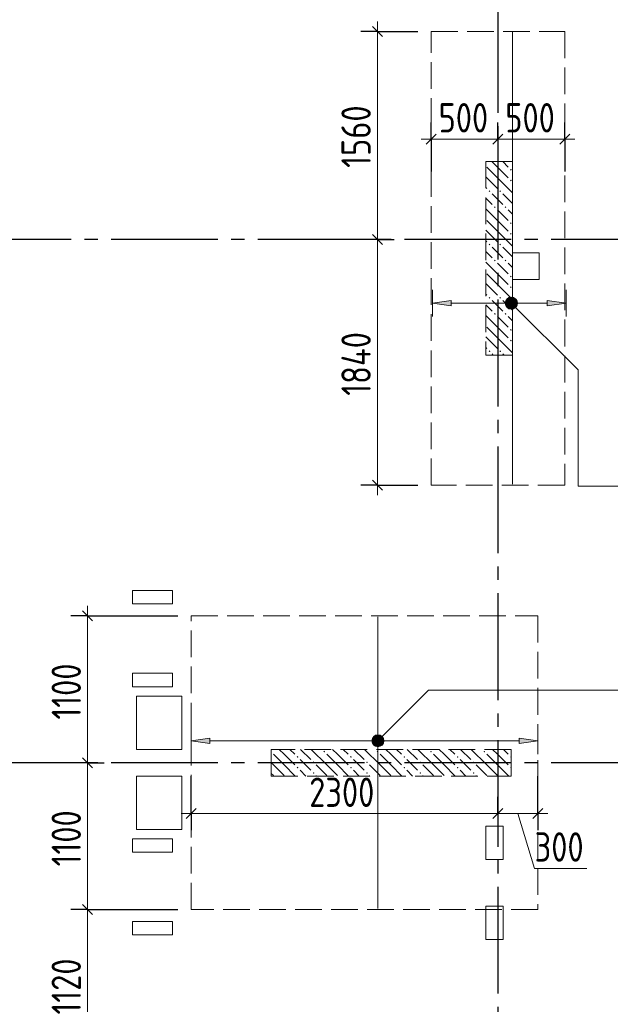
# Model space of a CAD drawing. Header units: millimetres. Extents: x 0 to 43617, y 0 to 59400.
# Tile 24 of 30: x 11037 to 15466, y 44440 to 51818. Entities that reach past the tile are written whole.
import ezdxf

# ---------------------------------------------------------------- set-up
doc = ezdxf.new("R2010")
doc.units = ezdxf.units.MM
doc.linetypes.add('______2', pattern=[270, 200, -70])
doc.linetypes.add('______5', pattern=[1100, 800, -100, 100, -100])
for name, color, linetype, lineweight in [('Standard', 7, 'Continuous', 25), ('ДОП Верх по Х', 7, 'Continuous', 25), ('ЖБ Пилон', 180, 'Continuous', 25), ('Оси', 40, '______5', 18), ('Позиционная метка номер позиции', 7, 'Continuous', 13), ('Примечания', 7, 'Continuous', 25)]:
    doc.layers.add(name, color=color, linetype=linetype, lineweight=lineweight)
doc.layers.add('ЖБ Перекрытие верхний уровень', color=7, linetype='Continuous', lineweight=25, true_color=0xe0e0ff)
doc.styles.add('GOST 2.304-81', font='txt')

msp = doc.modelspace()

# ---------------------------------------------------------------- hatches: boundary and pattern name
at = {"layer": 'ДОП Верх по Х', "linetype": 'Continuous', "lineweight": 13, "transparency": 33554687}
for points in [[(14701.8, 49712), (14715.3, 49661), (14715.3, 49725.5)], [(14715.3, 49725.5), (14734, 49655.8), (14734, 49730.8)], [(14715.3, 49725.5), (14715.3, 49661), (14734, 49655.8)], [(14734, 49730.8), (14734, 49655.8), (14752.8, 49661)], [(14734, 49730.8), (14752.8, 49661), (14752.8, 49725.5)], [(14752.8, 49725.5), (14752.8, 49661), (14766.2, 49674.5)], [(14752.8, 49725.5), (14766.2, 49674.5), (14766.2, 49712)], [(14701.8, 49674.5), (14701.8, 49712), (14696.5, 49693.3)], [(14701.8, 49712), (14701.8, 49674.5), (14715.3, 49661)], [(14766.2, 49712), (14766.2, 49674.5), (14771.5, 49693.3)], [(14994, 49673.3), (15134, 49693.3), (14994, 49713.3)], [(13691.7, 46395.8), (13691.7, 46433.3), (13686.5, 46414.6)], [(13691.7, 46433.3), (13705.2, 46382.3), (13705.2, 46446.8)], [(13691.7, 46433.3), (13691.7, 46395.8), (13705.2, 46382.3)], [(13705.2, 46446.8), (13724, 46377.1), (13724, 46452.1)], [(13705.2, 46446.8), (13705.2, 46382.3), (13724, 46377.1)], [(13724, 46452.1), (13724, 46377.1), (13742.7, 46382.3)], [(13724, 46452.1), (13742.7, 46382.3), (13742.7, 46446.8)], [(13742.7, 46446.8), (13742.7, 46382.3), (13756.2, 46395.8)], [(13742.7, 46446.8), (13756.2, 46395.8), (13756.2, 46433.3)], [(13756.2, 46433.3), (13756.2, 46395.8), (13761.5, 46414.6)], [(14784, 46394.6), (14924, 46414.6), (14784, 46434.6)]]:
    msp.add_hatch(color=7, dxfattribs=at).paths.add_polyline_path(points)
for points in [[(14274, 49673.3), (14134, 49693.3), (14274, 49713.3)], [(12464, 46394.6), (12324, 46414.6), (12464, 46434.6)]]:
    msp.add_hatch(color=7, dxfattribs=at).paths.add_polyline_path(points, flags=16)
at = {"layer": 'ЖБ Пилон', "linetype": 'Continuous', "lineweight": 18, "transparency": 33554687}
for points in [[(14714.5, 50693.1), (14721, 50699.6), (14727.5, 50693.1), (14721, 50686.6)], [(14714.5, 50613.1), (14721, 50619.6), (14727.5, 50613.1), (14721, 50606.6)], [(14554.4, 50533.1), (14560.9, 50539.6), (14567.4, 50533.1), (14560.9, 50526.6)], [(14634.5, 50533.1), (14640.9, 50539.6), (14647.4, 50533.1), (14640.9, 50526.6)], [(14594.5, 50413.1), (14601, 50419.6), (14607.5, 50413.1), (14601, 50406.6)], [(14674.5, 50413.1), (14681, 50419.6), (14687.5, 50413.1), (14681, 50406.6)], [(14714.5, 50293.1), (14721, 50299.6), (14727.5, 50293.1), (14721, 50286.6)], [(14714.5, 50213.1), (14721, 50219.6), (14727.5, 50213.1), (14721, 50206.6)], [(14554.4, 50133.1), (14560.9, 50139.6), (14567.4, 50133.1), (14560.9, 50126.6)], [(14634.5, 50133.1), (14640.9, 50139.6), (14647.4, 50133.1), (14640.9, 50126.6)], [(14594.5, 50013.1), (14601, 50019.6), (14607.5, 50013.1), (14601, 50006.6)], [(14674.5, 50013.1), (14681, 50019.6), (14687.5, 50013.1), (14681, 50006.6)], [(14714.5, 49893.1), (14721, 49899.6), (14727.5, 49893.1), (14721, 49886.6)], [(14714.5, 49813.1), (14721, 49819.6), (14727.5, 49813.1), (14721, 49806.6)], [(14554.4, 49733.1), (14560.9, 49739.6), (14567.4, 49733.1), (14560.9, 49726.6)], [(14634.5, 49733.1), (14640.9, 49739.6), (14647.4, 49733.1), (14640.9, 49726.6)], [(14594.5, 49613.1), (14601, 49619.6), (14607.5, 49613.1), (14601, 49606.6)], [(14674.5, 49613.1), (14681, 49619.6), (14687.5, 49613.1), (14681, 49606.6)], [(14714.5, 49493.1), (14721, 49499.6), (14727.5, 49493.1), (14721, 49486.6)], [(14714.5, 49413.1), (14721, 49419.6), (14727.5, 49413.1), (14721, 49406.6)], [(14554.4, 49333.1), (14560.9, 49339.6), (14567.4, 49333.1), (14560.9, 49326.6)], [(14634.5, 49333.1), (14640.9, 49339.6), (14647.4, 49333.1), (14640.9, 49326.6)], [(12924, 46336.6), (12927.5, 46333.1), (12924, 46329.7)], [(13314.5, 46333.1), (13321, 46339.6), (13327.5, 46333.1), (13321, 46326.6)], [(13714.5, 46333.1), (13721, 46339.6), (13727.5, 46333.1), (13721, 46326.6)], [(14114.5, 46333.1), (14121, 46339.6), (14127.5, 46333.1), (14121, 46326.6)], [(14514.5, 46333.1), (14521, 46339.6), (14527.5, 46333.1), (14521, 46326.6)], [(13114.5, 46293.1), (13121, 46299.6), (13127.5, 46293.1), (13121, 46286.6)], [(13234.5, 46253.1), (13241, 46259.6), (13247.4, 46253.1), (13241, 46246.6)], [(13514.5, 46293.1), (13521, 46299.6), (13527.5, 46293.1), (13521, 46286.6)], [(13634.5, 46253.1), (13641, 46259.6), (13647.4, 46253.1), (13641, 46246.6)], [(13914.5, 46293.1), (13921, 46299.6), (13927.5, 46293.1), (13921, 46286.6)], [(14034.5, 46253.1), (14041, 46259.6), (14047.4, 46253.1), (14041, 46246.6)], [(14314.5, 46293.1), (14321, 46299.6), (14327.5, 46293.1), (14321, 46286.6)], [(14434.5, 46253.1), (14441, 46259.6), (14447.4, 46253.1), (14441, 46246.6)], [(14714.5, 46293.1), (14721, 46299.6), (14724, 46296.6), (14724, 46289.7), (14721, 46286.6)], [(13114.5, 46213.1), (13121, 46219.6), (13127.5, 46213.1), (13121, 46206.6)], [(13514.5, 46213.1), (13521, 46219.6), (13527.5, 46213.1), (13521, 46206.6)], [(13914.5, 46213.1), (13921, 46219.6), (13927.5, 46213.1), (13921, 46206.6)], [(14314.5, 46213.1), (14321, 46219.6), (14327.5, 46213.1), (14321, 46206.6)], [(14714.5, 46213.1), (14721, 46219.6), (14724, 46216.6), (14724, 46209.7), (14721, 46206.6)], [(13234.5, 46173.1), (13241, 46179.6), (13247.4, 46173.1), (13241, 46166.6)], [(13634.5, 46173.1), (13641, 46179.6), (13647.4, 46173.1), (13641, 46166.6)], [(14034.5, 46173.1), (14041, 46179.6), (14047.4, 46173.1), (14041, 46166.6)], [(14434.5, 46173.1), (14441, 46179.6), (14447.4, 46173.1), (14441, 46166.6)]]:
    msp.add_hatch(color=7, dxfattribs=at).paths.add_polyline_path(points, flags=16)
at = {"layer": 'Позиционная метка номер позиции', "linetype": 'Continuous', "lineweight": 13, "transparency": 33554687}
for points in [[(14680.7, 49704.7), (14712.5, 49736.6), (14692.2, 49725.1)], [(14712.5, 49736.6), (14680.7, 49704.7), (14680.7, 49681.8)], [(14712.5, 49736.6), (14680.7, 49681.8), (14735.4, 49736.6)], [(14735.4, 49736.6), (14680.7, 49681.8), (14692.2, 49661.5)], [(14735.4, 49736.6), (14692.2, 49661.5), (14755.8, 49725.1)], [(14755.8, 49725.1), (14692.2, 49661.5), (14712.5, 49650)], [(14755.8, 49725.1), (14712.5, 49650), (14767.3, 49704.7)], [(14767.3, 49704.7), (14712.5, 49650), (14735.4, 49650)], [(14767.3, 49704.7), (14735.4, 49650), (14767.3, 49681.8)], [(14767.3, 49681.8), (14735.4, 49650), (14755.8, 49661.5)], [(13680.7, 46426), (13755.8, 46382.8), (13692.2, 46446.4)], [(13680.7, 46403.1), (13735.4, 46371.3), (13680.7, 46426)], [(13680.7, 46426), (13735.4, 46371.3), (13755.8, 46382.8)], [(13692.2, 46446.4), (13767.3, 46403.1), (13712.5, 46457.9)], [(13692.2, 46446.4), (13755.8, 46382.8), (13767.3, 46403.1)], [(13712.5, 46457.9), (13767.3, 46403.1), (13767.3, 46426)], [(13712.5, 46457.9), (13767.3, 46426), (13735.4, 46457.9)], [(13735.4, 46457.9), (13767.3, 46426), (13755.8, 46446.4)], [(13712.5, 46371.3), (13680.7, 46403.1), (13692.2, 46382.8)], [(13680.7, 46403.1), (13712.5, 46371.3), (13735.4, 46371.3)]]:
    msp.add_hatch(color=7, dxfattribs=at).paths.add_polyline_path(points)

# ---------------------------------------------------------------- linework, layer by layer
at = {"layer": 'Standard', "color": 7, "linetype": 'Continuous', "lineweight": 13, "transparency": 33554687}
for p, q in [((13720, 51730), (13720, 51805)), ((14124, 50922.7), (14049, 50922.7)), ((14124, 50922.7), (14624, 50922.7)), ((14624, 50922.7), (15124, 50922.7)), ((15124, 50922.7), (15199, 50922.7)), ((13720, 50170), (13720, 48330)), ((13720, 48330), (13720, 48255)), ((11546.9, 47350), (11546.9, 47425)), ((11546.9, 46250), (11546.9, 45150)), ((12324, 45868.5), (12249, 45868.5)), ((14924, 45868.5), (14624, 45868.5)), ((14774, 45868.5), (14898.7, 45458.6)), ((14924, 45868.5), (14999, 45868.5)), ((14898.7, 45458.6), (15289.7, 45458.6))]:
    msp.add_line(p, q, dxfattribs=at)
at = {"layer": 'Standard', "color": 251, "linetype": 'Continuous', "lineweight": -3, "true_color": 0x656565, "transparency": 33554687}
for p, q in [((13720, 51730), (13595, 51730)), ((13720, 51730), (13845, 51730)), ((13720, 51730), (14024, 51730)), ((14124, 50922.7), (14124, 51047.7)), ((14624, 50922.7), (14624, 51047.7)), ((15124, 50922.7), (15124, 51047.7)), ((14124, 50922.7), (14124, 50797.7)), ((14124, 50922.7), (14124, 50680)), ((14624, 50922.7), (14624, 50797.7)), ((14624, 50922.7), (14624, 50922.7)), ((15124, 50922.7), (15124, 50797.7)), ((15124, 50922.7), (15124, 50680)), ((13720, 50170), (13595, 50170)), ((13720, 50170), (13845, 50170)), ((13720, 50170), (13720, 50170)), ((13720, 48330), (13595, 48330)), ((13720, 48330), (13845, 48330)), ((13720, 48330), (14024, 48330)), ((11546.9, 47350), (11421.9, 47350)), ((11546.9, 47350), (11671.9, 47350)), ((11546.9, 47350), (12224, 47350)), ((11546.9, 46250), (11421.9, 46250)), ((11546.9, 46250), (11671.9, 46250)), ((11546.9, 46250), (11546.9, 46250)), ((12324, 45868.5), (12324, 46150)), ((14924, 45868.5), (14924, 46150)), ((12324, 45868.5), (12324, 45993.5)), ((14624, 45868.5), (14624, 45993.5)), ((14924, 45868.5), (14924, 45993.5)), ((12324, 45868.5), (12324, 45743.5)), ((14624, 45868.5), (14624, 45743.5)), ((14624, 45868.5), (14624, 45868.5)), ((14924, 45868.5), (14924, 45743.5)), ((11546.9, 45150), (11421.9, 45150)), ((11546.9, 45150), (11671.9, 45150))]:
    msp.add_line(p, q, dxfattribs=at)
at = {"layer": 'Standard', "color": 7, "linetype": 'Continuous', "lineweight": 25, "transparency": 33554687}
for p, q in [((13682.5, 51767.5), (13757.5, 51692.5)), ((14086.5, 50885.2), (14161.5, 50960.2)), ((14586.5, 50885.2), (14661.5, 50960.2)), ((15086.5, 50885.2), (15161.5, 50960.2)), ((13682.5, 50207.5), (13757.5, 50132.5)), ((13682.5, 48367.5), (13757.5, 48292.5)), ((11509.4, 47387.5), (11584.4, 47312.5)), ((11509.4, 46287.5), (11584.4, 46212.5)), ((12361.5, 45906), (12286.5, 45831)), ((14661.5, 45906), (14586.5, 45831)), ((14961.5, 45906), (14886.5, 45831)), ((11509.4, 45187.5), (11584.4, 45112.5))]:
    msp.add_line(p, q, dxfattribs=at)
at = {"layer": 'Standard', "color": 7, "linetype": 'Continuous', "lineweight": 13, "transparency": 33554687}
for points in [[(13720, 51730), (13720, 50609.7), (13720, 50609.7), (13720, 50170)], [(11546.9, 47350), (11546.9, 46479.8), (11546.9, 46479.8), (11546.9, 46250)], [(14624, 45868.5), (13259, 45868.5), (13259, 45868.5), (12324, 45868.5)], [(11546.9, 45150), (11546.9, 44329.6), (11546.9, 44329.6), (11546.9, 44030)]]:
    msp.add_lwpolyline(points, dxfattribs=at)
at = {"layer": 'Standard', "color": 251, "linetype": 'Continuous', "lineweight": -3, "true_color": 0x656565, "transparency": 33554687}
msp.add_lwpolyline([(11546.9, 45150), (11555.3, 45150), (11555.3, 45150), (12224, 45150)], dxfattribs=at)
at = {"layer": 'ДОП Верх по Х', "color": 7, "linetype": 'Continuous', "lineweight": 18, "transparency": 33554687}
for p, q in [((14734, 51724), (14734, 48336)), ((13724, 47343), (13724, 45157))]:
    msp.add_line(p, q, dxfattribs=at)
at = {"layer": 'ДОП Верх по Х', "color": 251, "linetype": 'Continuous', "lineweight": 13, "true_color": 0x494949, "transparency": 33554687}
for p, q in [((14134, 49693.3), (14134, 49793.3)), ((14734, 49730.8), (14734, 49730.8)), ((15134, 49693.3), (15134, 49793.3)), ((14134, 49693.3), (14274, 49713.3)), ((14274, 49673.3), (14134, 49693.3)), ((14134, 49693.3), (14134, 49593.3)), ((14134, 49693.3), (14134, 49693.3)), ((14274, 49713.3), (14274, 49673.3)), ((14274, 49693.3), (14704, 49693.3)), ((14734, 49655.8), (14734, 49655.8)), ((14764, 49693.3), (14994, 49693.3)), ((15134, 49693.3), (14994, 49713.3)), ((14994, 49713.3), (14994, 49673.3)), ((14994, 49673.3), (15134, 49693.3)), ((15134, 49693.3), (15134, 49593.3)), ((15134, 49693.3), (15134, 49693.3)), ((12324, 46414.6), (12324, 46514.6)), ((14924, 46414.6), (14924, 46514.6)), ((12324, 46414.6), (12464, 46434.6)), ((12464, 46394.6), (12324, 46414.6)), ((12324, 46414.6), (12324, 46314.6)), ((12324, 46414.6), (12324, 46414.6)), ((12464, 46434.6), (12464, 46394.6)), ((12464, 46414.6), (13694, 46414.6)), ((13724, 46452.1), (13724, 46452.1)), ((13754, 46414.6), (14784, 46414.6)), ((14924, 46414.6), (14784, 46434.6)), ((14784, 46434.6), (14784, 46394.6)), ((14784, 46394.6), (14924, 46414.6)), ((14924, 46414.6), (14924, 46314.6)), ((14924, 46414.6), (14924, 46414.6)), ((13724, 46377.1), (13724, 46377.1))]:
    msp.add_line(p, q, dxfattribs=at)
for centre in [(14734, 49693.3), (13724, 46414.6)]:
    msp.add_circle(centre, 37.5, dxfattribs=at)
at = {"layer": 'ЖБ Перекрытие верхний уровень', "color": 7, "linetype": 'Continuous', "lineweight": 18, "transparency": 33554687}
for p, q in [((14934, 50070), (14734, 50070)), ((14734, 50070), (14734, 49870)), ((14934, 49870), (14934, 50070)), ((14734, 49870), (14934, 49870)), ((12184, 47539.9), (11884, 47539.9)), ((11884, 47539.9), (11884, 47439.9)), ((12184, 47439.9), (12184, 47539.9)), ((11884, 47439.9), (12184, 47439.9)), ((12184, 46919.9), (11884, 46919.9)), ((11884, 46919.9), (11884, 46819.9)), ((12184, 46819.9), (12184, 46919.9)), ((11884, 46819.9), (12184, 46819.9)), ((12254.1, 46750), (11914.1, 46750)), ((11914.1, 46750), (11914.1, 46350)), ((12254.1, 46350), (12254.1, 46750)), ((11914.1, 46350), (12254.1, 46350)), ((12254.1, 46150), (11914.1, 46150)), ((11914.1, 46150), (11914.1, 45750)), ((12254.1, 45750), (12254.1, 46150)), ((11914.1, 45750), (12254.1, 45750)), ((14664, 45775), (14534, 45775)), ((14534, 45775), (14534, 45525)), ((14664, 45525), (14664, 45775)), ((12184, 45680.1), (11884, 45680.1)), ((11884, 45680.1), (11884, 45580.1)), ((12184, 45580.1), (12184, 45680.1)), ((11884, 45580.1), (12184, 45580.1)), ((14534, 45525), (14664, 45525)), ((14664, 45175), (14534, 45175)), ((14534, 45175), (14534, 44925)), ((14664, 44925), (14664, 45175)), ((12184, 45060.1), (11884, 45060.1)), ((11884, 45060.1), (11884, 44960.1)), ((12184, 44960.1), (12184, 45060.1)), ((11884, 44960.1), (12184, 44960.1)), ((14534, 44925), (14664, 44925))]:
    msp.add_line(p, q, dxfattribs=at)
at = {"layer": 'ЖБ Пилон', "color": 253, "linetype": '______2', "lineweight": 13, "true_color": 0xa0a0a0, "transparency": 33554687}
for p, q in [((14534, 50755), (14534, 49305)), ((14734, 50755), (14534, 50755)), ((14734, 49305), (14734, 50755)), ((14534, 49305), (14734, 49305)), ((14724, 46350), (12924, 46350)), ((12924, 46350), (12924, 46150)), ((14724, 46150), (14724, 46350)), ((12924, 46150), (14724, 46150))]:
    msp.add_line(p, q, dxfattribs=at)
at = {"layer": 'ЖБ Пилон', "color": 9, "linetype": 'Continuous', "lineweight": 18, "true_color": 0xc7c7c7, "transparency": 33554687}
for p, q in [((14540.9, 50713.1), (14621, 50633.1)), ((14621, 50713.1), (14579.1, 50755)), ((14621, 50713.1), (14701, 50633.1)), ((14659.1, 50755), (14701, 50713.1)), ((14540.9, 50633.1), (14534, 50640.1)), ((14540.9, 50633.1), (14621, 50553.1)), ((14621, 50633.1), (14734, 50520.1)), ((14534, 50560.1), (14540.9, 50553.1)), ((14534, 50480.1), (14581, 50433.1)), ((14621, 50473.1), (14581, 50513.1)), ((14660.9, 50433.1), (14621, 50473.1)), ((14660.9, 50513.1), (14734, 50440.1)), ((14621, 50313.1), (14534, 50400.1)), ((14621, 50393.1), (14701, 50313.1)), ((14701, 50393.1), (14734, 50360.1)), ((14540.9, 50313.1), (14621, 50233.1)), ((14621, 50313.1), (14701, 50233.1)), ((14540.9, 50233.1), (14534, 50240.1)), ((14540.9, 50233.1), (14621, 50153.1)), ((14621, 50233.1), (14734, 50120.1)), ((14534, 50160.1), (14540.9, 50153.1)), ((14621, 50073.1), (14581, 50113.1)), ((14660.9, 50113.1), (14734, 50040.1)), ((14534, 50080.1), (14581, 50033.1)), ((14660.9, 50033.1), (14621, 50073.1)), ((14621, 49913.1), (14534, 50000.1)), ((14621, 49993.1), (14701, 49913.1)), ((14701, 49993.1), (14734, 49960.1)), ((14540.9, 49913.1), (14621, 49833.1)), ((14621, 49913.1), (14701, 49833.1)), ((14540.9, 49833.1), (14534, 49840.1)), ((14540.9, 49833.1), (14621, 49753.1)), ((14621, 49833.1), (14734, 49720.1)), ((14534, 49760.1), (14540.9, 49753.1)), ((14534, 49680.1), (14581, 49633.1)), ((14621, 49673.1), (14581, 49713.1)), ((14660.9, 49633.1), (14621, 49673.1)), ((14660.9, 49713.1), (14734, 49640.1)), ((14621, 49513.1), (14534, 49600.1)), ((14621, 49593.1), (14701, 49513.1)), ((14701, 49593.1), (14734, 49560.1)), ((14540.9, 49513.1), (14621, 49433.1)), ((14621, 49513.1), (14701, 49433.1)), ((14540.9, 49433.1), (14534, 49440.1)), ((14540.9, 49433.1), (14621, 49353.1)), ((14621, 49433.1), (14734, 49320.1)), ((14534, 49360.1), (14540.9, 49353.1)), ((14589.1, 49305), (14581, 49313.1)), ((14660.9, 49313.1), (14669.1, 49305)), ((13021, 46313.1), (12984.1, 46350)), ((13064.1, 46350), (13101, 46313.1)), ((13144.1, 46350), (13221, 46273.1)), ((13341, 46233.1), (13224.1, 46350)), ((13421, 46313.1), (13384.1, 46350)), ((13464.1, 46350), (13501, 46313.1)), ((13544.1, 46350), (13621, 46273.1)), ((13741, 46233.1), (13624.1, 46350)), ((13821, 46313.1), (13784.1, 46350)), ((13864.1, 46350), (13901, 46313.1)), ((13944.1, 46350), (14021, 46273.1)), ((14141, 46233.1), (14024.1, 46350)), ((14221, 46313.1), (14184.1, 46350)), ((14264.1, 46350), (14301, 46313.1)), ((14344.1, 46350), (14421, 46273.1)), ((14541, 46233.1), (14424.1, 46350)), ((14621, 46313.1), (14584.1, 46350)), ((14664.1, 46350), (14701, 46313.1)), ((12941, 46313.1), (13021, 46233.1)), ((13021, 46313.1), (13101, 46233.1)), ((13181, 46233.1), (13141, 46273.1)), ((13341, 46313.1), (13421, 46233.1)), ((13421, 46313.1), (13501, 46233.1)), ((13581, 46233.1), (13541, 46273.1)), ((13741, 46313.1), (13821, 46233.1)), ((13821, 46313.1), (13901, 46233.1)), ((13981, 46233.1), (13941, 46273.1)), ((14141, 46313.1), (14221, 46233.1)), ((14221, 46313.1), (14301, 46233.1)), ((14381, 46233.1), (14341, 46273.1)), ((14541, 46313.1), (14621, 46233.1)), ((14621, 46313.1), (14701, 46233.1)), ((12941, 46233.1), (12924, 46250.1)), ((12941, 46233.1), (13021, 46153.1)), ((13021, 46233.1), (13104.1, 46150)), ((13141, 46193.1), (13184.1, 46150)), ((13221, 46193.1), (13181, 46233.1)), ((13260.9, 46233.1), (13341, 46153.1)), ((13341, 46233.1), (13421, 46153.1)), ((13421, 46233.1), (13504.1, 46150)), ((13541, 46193.1), (13584.1, 46150)), ((13621, 46193.1), (13581, 46233.1)), ((13660.9, 46233.1), (13741, 46153.1)), ((13741, 46233.1), (13821, 46153.1)), ((13821, 46233.1), (13904.1, 46150)), ((13941, 46193.1), (13984.1, 46150)), ((14021, 46193.1), (13981, 46233.1)), ((14060.9, 46233.1), (14141, 46153.1)), ((14141, 46233.1), (14221, 46153.1)), ((14221, 46233.1), (14304.1, 46150)), ((14341, 46193.1), (14384.1, 46150)), ((14421, 46193.1), (14381, 46233.1)), ((14460.9, 46233.1), (14541, 46153.1)), ((14541, 46233.1), (14621, 46153.1)), ((14621, 46233.1), (14704.1, 46150)), ((12924, 46170.1), (12941, 46153.1)), ((13260.9, 46153.1), (13264.1, 46150)), ((13660.9, 46153.1), (13664.1, 46150)), ((14060.9, 46153.1), (14064.1, 46150)), ((14460.9, 46153.1), (14464.1, 46150))]:
    msp.add_line(p, q, dxfattribs=at)
at = {"layer": 'Оси', "color": 8, "linetype": '______5', "lineweight": -3, "transparency": 33554687}
for p, q in [((14624, 57420), (14624, 7100)), ((26824, 50170), (3600, 50170)), ((26824, 46250), (3600, 46250))]:
    msp.add_line(p, q, dxfattribs=at)
at = {"layer": 'Позиционная метка номер позиции', "color": 7, "linetype": 'Continuous', "lineweight": 13, "transparency": 33554687}
for p, q in [((14692.2, 49725.1), (14692.2, 49725.1)), ((14692.2, 49661.5), (14692.2, 49661.5)), ((14755.8, 49725.1), (14755.8, 49725.1)), ((14755.8, 49661.5), (14755.8, 49661.5)), ((13692.2, 46446.4), (13692.2, 46446.4)), ((13755.8, 46446.4), (13755.8, 46446.4)), ((13692.2, 46382.8), (13692.2, 46382.8)), ((13755.8, 46382.8), (13755.8, 46382.8))]:
    msp.add_line(p, q, dxfattribs=at)
for points in [[(14724, 49693.3), (15224, 49193.3), (15224, 48323), (18124, 48323)], [(13724, 46414.6), (14103, 46793.6), (18124, 46793.6)]]:
    msp.add_lwpolyline(points, dxfattribs=at)
for centre in [(14724, 49693.3), (13724, 46414.6)]:
    msp.add_circle(centre, 45, dxfattribs=at)
at = {"layer": 'Примечания', "color": 7, "linetype": '______2', "lineweight": 18, "transparency": 33554687}
for p, q in [((14124, 51730), (15124, 51730)), ((14124, 48330), (14124, 51730)), ((15124, 51730), (15124, 48330)), ((15124, 48330), (14124, 48330)), ((12324, 47350), (14924, 47350)), ((12324, 45150), (12324, 47350)), ((14924, 47350), (14924, 45150)), ((14924, 45150), (12324, 45150))]:
    msp.add_line(p, q, dxfattribs=at)

# ---------------------------------------------------------------- texts
at = {"layer": 'Standard', "color": 7, "linetype": 'Continuous', "lineweight": 25, "transparency": 33554687, "char_height": 220, "attachment_point": 7, "rotation": 90, "style": 'GOST 2.304-81'}
for s, insert, width in [('1560', (13670, 50707.6), 610.159), ('1840', (13670, 48999.8), 625.735), ('1100', (11496.9, 46573.3), 578.854), ('1100', (11496.9, 45473.3), 578.854), ('1120', (11496.9, 44363.3), 578.854)]:
    msp.add_mtext(s, dxfattribs=dict(at, insert=insert, width=width))
at = {"layer": 'Standard', "color": 7, "linetype": 'Continuous', "lineweight": 25, "transparency": 33554687, "char_height": 220, "attachment_point": 7, "style": 'GOST 2.304-81'}
for s, insert, width in [('500', (14178.5, 50972.7), 516.396), ('500', (14678.5, 50972.7), 516.396), ('2300', (13208.2, 45918.5), 657.046), ('300', (14898.7, 45508.6), 516.396)]:
    msp.add_mtext(s, dxfattribs=dict(at, insert=insert, width=width))

doc.saveas('drawing.dxf')
